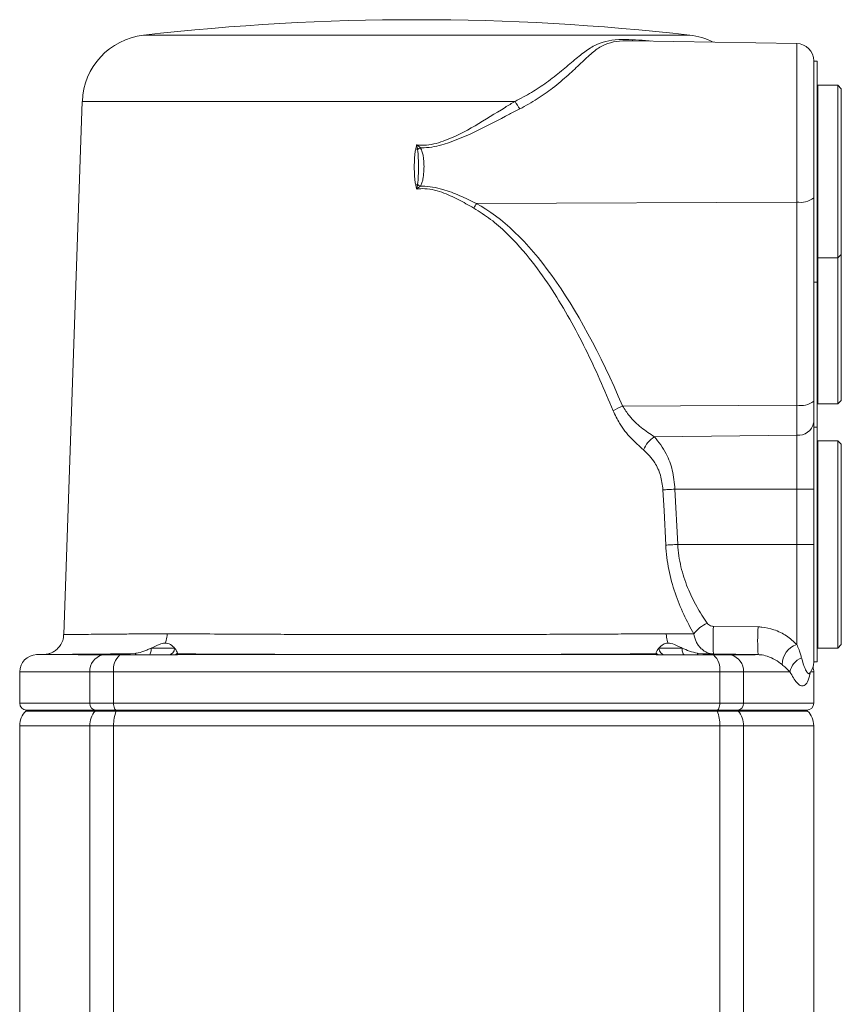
# Model space of a CAD drawing. Header units: millimetres. Extents: x -78 to 912, y -456 to 879.
# Tile 16 of 27: x 119 to 238, y 737 to 879. Entities that reach past the tile are written whole.
import ezdxf

# ---------------------------------------------------------------- set-up
doc = ezdxf.new("R2010")
doc.units = ezdxf.units.MM

msp = doc.modelspace()

# ---------------------------------------------------------------- linework, layer by layer
at = {"color": 8, "linetype": 'Continuous', "lineweight": 15}
for p, q in [((176.2, 877.06), (136.64, 877.06)), ((215.76, 877.06), (176.2, 877.06)), ((209.85, 876.24), (210.03, 876.22)), ((209.85, 876.24), (209.88, 876.22)), ((231.24, 852.9), (231.24, 875.85)), ((190.45, 867.48), (127.77, 867.48)), ((121.15, 787.35), (127.52, 787.35)), ((128.85, 784.85), (118.7, 784.85)), ((233.7, 784.85), (233.26, 784.85)), ((118.7, 780.31), (128.85, 780.31)), ((223.54, 780.31), (233.7, 780.31)), ((119.58, 779.19), (129.64, 779.19)), ((222.76, 779.19), (232.82, 779.19)), ((118.7, 777.06), (128.85, 777.06)), ((128.85, 777.06), (128.85, 719.46)), ((132.3, 777.06), (132.3, 722.91)), ((220.1, 777.06), (220.1, 726.81)), ((223.54, 777.06), (223.54, 726.81)), ((223.54, 777.06), (233.7, 777.06))]:
    msp.add_line(p, q, dxfattribs=at)
at = {"color": 7, "linetype": 'Continuous', "lineweight": 15}
for p, q in [((231.24, 875.85), (207.49, 876.26)), ((233.7, 873.35), (233.7, 853.49)), ((234.2, 873.31), (233.7, 873.31)), ((234.2, 873.31), (234.2, 841.31)), ((234.3, 869.81), (234.2, 869.71)), ((237.2, 869.81), (234.3, 869.81)), ((234.3, 869.81), (234.3, 844.81)), ((237.7, 869.31), (237.2, 869.81)), ((237.2, 844.81), (237.2, 869.81)), ((237.7, 845.31), (237.7, 869.31)), ((127.77, 867.48), (125.08, 790.26)), ((231.24, 852.9), (184.84, 852.71)), ((231.24, 823.47), (231.24, 852.9)), ((233.7, 853.49), (233.7, 824.06)), ((234.2, 844.91), (234.3, 844.81)), ((234.3, 844.81), (237.2, 844.81)), ((234.3, 844.81), (234.3, 823.66)), ((237.2, 844.81), (237.7, 845.31)), ((237.2, 823.66), (237.2, 844.81)), ((237.7, 824.16), (237.7, 845.31)), ((233.7, 841.31), (234.2, 841.31)), ((234.2, 841.31), (234.2, 820.31)), ((231.24, 823.47), (206.02, 823.36)), ((231.24, 819.15), (231.24, 823.47)), ((233.7, 824.06), (233.7, 820.94)), ((234.2, 823.76), (234.3, 823.66)), ((234.3, 823.66), (237.2, 823.66)), ((237.2, 823.66), (237.7, 824.16)), ((233.7, 820.94), (233.7, 811.31)), ((234.2, 820.31), (233.7, 820.31)), ((234.2, 820.31), (234.2, 786.31)), ((231.24, 819.15), (210.63, 818.89)), ((231.24, 811.31), (231.24, 819.15)), ((234.3, 818.31), (234.2, 818.21)), ((237.2, 818.31), (234.3, 818.31)), ((234.3, 818.31), (234.3, 788.31)), ((237.7, 817.81), (237.2, 818.31)), ((237.2, 788.31), (237.2, 818.31)), ((237.7, 803.31), (237.7, 817.81)), ((231.24, 811.31), (213.6, 811.31)), ((213.6, 811.31), (214, 803.31)), ((233.7, 811.31), (231.24, 811.31)), ((231.24, 803.31), (231.24, 811.31)), ((233.7, 811.31), (233.7, 803.31)), ((231.24, 803.31), (214, 803.31)), ((231.24, 788.82), (231.24, 803.31)), ((233.7, 803.31), (231.24, 803.31)), ((233.7, 803.31), (233.7, 786.27)), ((237.7, 788.81), (237.7, 803.31)), ((219.19, 791.45), (225.64, 791.37)), ((212.34, 790.39), (216.36, 790.35)), ((237.2, 788.31), (237.7, 788.81)), ((122.18, 787.37), (121.15, 787.35)), ((127.17, 787.31), (130.68, 787.31)), ((130.68, 787.31), (133.19, 787.31)), ((133.19, 787.31), (141.27, 787.31)), ((134.7, 787.47), (135.54, 787.55)), ((137.76, 788.31), (141.11, 788.31)), ((141.54, 787.55), (141.54, 787.47)), ((141.54, 787.47), (141.54, 787.35)), ((141.54, 787.35), (210.86, 787.35)), ((210.86, 787.47), (210.86, 787.55)), ((210.86, 787.35), (210.86, 787.47)), ((211.13, 787.31), (219.2, 787.31)), ((211.28, 788.31), (214.64, 788.31)), ((216.86, 787.55), (217.69, 787.47)), ((219.19, 787.45), (217.69, 787.47)), ((217.69, 787.47), (224.88, 787.35)), ((219.2, 787.31), (221.71, 787.31)), ((221.71, 787.31), (225.22, 787.31)), ((224.88, 787.35), (225.65, 787.35)), ((234.2, 788.41), (234.3, 788.31)), ((234.3, 788.31), (237.2, 788.31)), ((233.7, 786.31), (234.2, 786.31)), ((118.7, 784.85), (118.7, 780.31)), ((132.3, 784.85), (128.85, 784.85)), ((128.85, 780.31), (128.85, 784.85)), ((220.1, 784.85), (132.3, 784.85)), ((132.3, 784.85), (132.3, 780.31)), ((220.1, 780.31), (220.1, 784.85)), ((223.54, 784.85), (220.1, 784.85)), ((223.54, 784.85), (223.54, 780.31)), ((230.26, 784.85), (223.54, 784.85)), ((233.7, 780.31), (233.7, 784.85)), ((128.85, 780.31), (132.3, 780.31)), ((132.3, 780.31), (220.1, 780.31)), ((220.1, 780.31), (223.54, 780.31)), ((119.7, 779.31), (119.58, 779.19)), ((119.7, 779.31), (129.75, 779.31)), ((129.75, 779.31), (129.64, 779.19)), ((129.64, 779.19), (132.68, 779.19)), ((129.75, 779.31), (132.73, 779.31)), ((132.73, 779.31), (132.68, 779.19)), ((132.68, 779.19), (219.71, 779.19)), ((132.73, 779.31), (219.66, 779.31)), ((219.66, 779.31), (219.71, 779.19)), ((219.66, 779.31), (222.65, 779.31)), ((219.71, 779.19), (222.76, 779.19)), ((222.65, 779.31), (222.76, 779.19)), ((222.65, 779.31), (232.7, 779.31)), ((232.82, 779.19), (232.7, 779.31)), ((118.7, 777.06), (118.7, 709.31)), ((128.85, 777.06), (132.3, 777.06)), ((132.3, 777.06), (220.1, 777.06)), ((220.1, 777.06), (223.54, 777.06)), ((233.7, 726.81), (233.7, 777.06))]:
    msp.add_line(p, q, dxfattribs=at)
at = {"color": 7, "linetype": 'Continuous', "lineweight": 15, "flags": 128}
for points in [[(211.87, 811.22), (212.05, 811.23), (212.24, 811.24), (212.45, 811.25), (212.66, 811.26), (212.89, 811.27), (213.12, 811.28), (213.36, 811.3), (213.6, 811.31)], [(212.26, 803.22), (212.02, 808.21), (211.87, 811.22)], [(212.26, 803.22), (212.44, 803.23), (212.64, 803.24), (212.84, 803.25), (213.06, 803.26), (213.29, 803.27), (213.52, 803.28), (213.76, 803.3), (214, 803.31)], [(127.52, 787.35), (133.57, 787.45), (134.7, 787.47)], [(135.54, 787.55), (135.52, 787.49), (135.51, 787.45), (135.49, 787.4), (135.47, 787.37), (135.46, 787.34), (135.44, 787.32), (135.42, 787.31), (135.4, 787.31)], [(137.76, 788.31), (137.75, 788.11), (137.73, 787.92), (137.69, 787.75), (137.65, 787.6), (137.59, 787.48), (137.53, 787.38), (137.46, 787.33), (137.39, 787.31)], [(214.64, 788.31), (214.65, 788.11), (214.67, 787.92), (214.7, 787.75), (214.75, 787.6), (214.8, 787.48), (214.87, 787.38), (214.94, 787.33), (215.01, 787.31)], [(216.86, 787.55), (216.87, 787.49), (216.89, 787.45), (216.9, 787.4), (216.92, 787.37), (216.94, 787.34), (216.96, 787.32), (216.98, 787.31), (216.99, 787.31)], [(132.3, 780.31), (132.3, 780.11), (132.33, 779.92), (132.37, 779.75), (132.42, 779.6), (132.49, 779.48), (132.57, 779.38), (132.65, 779.33), (132.73, 779.31)], [(220.1, 780.31), (220.09, 780.11), (220.07, 779.92), (220.03, 779.75), (219.97, 779.6), (219.9, 779.48), (219.83, 779.38), (219.75, 779.33), (219.66, 779.31)]]:
    msp.add_lwpolyline(points, dxfattribs=at)
at = {"color": 7, "linetype": 'Continuous', "lineweight": 15}
for centre, radius, start, end in [((176.2, 529.31), 350, 83.5102, 96.4898), ((137.77, 867.13), 10, 96.4898, 178), ((214.63, 867.13), 10, 63.2446, 83.5102), ((231.2, 873.35), 2.5, 0, 89), ((198.11, 871.56), 8.68, 208.0734, 216.6122), ((196.41, 937.63), 79.69, 255.2011, 255.4092), ((186.34, 845.83), 17.77, 122.7334, 124.2844), ((163.52, 902.76), 49.02, 284.8192, 285.1581), ((193.13, 880.4), 30.08, 236.0413, 236.9576), ((231.81, 855.92), 3.07, 259.2948, 307.9), ((201.04, 843.27), 18.75, 149.785, 152.166), ((209.68, 814.23), 9.84, 111.8302, 120.7892), ((231.81, 826.48), 3.07, 259.2948, 307.9), ((231.51, 821.35), 2.22, 262.9141, 349.1939), ((212.98, 815.28), 4.31, 123.121, 156.2535), ((219.85, 787.95), 4.24, 111.7694, 145.4163), ((252.08, 789.48), 32.96, 176.5626, 183.5203), ((258.15, 789.38), 32.57, 176.4985, 183.5729), ((232.18, 785.9), 3.06, 107.8194, 179.949), ((121.2, 784.85), 2.5, 91, 180), ((131.29, 784.94), 2.44, 104.4964, 182.1358), ((135.07, 785.23), 2.8, 132.1727, 187.8246), ((133.99, 787.45), 0.715, 348.7132, 1.5619), ((140.15, 788.27), 0.967, 272.1786, 2.0236), ((141, 788.31), 1, 269.9984, 302.8087), ((211.4, 788.31), 1, 237.1918, 270.0013), ((212.25, 788.27), 0.967, 177.9764, 267.8214), ((218.41, 787.45), 0.715, 178.4402, 191.2847), ((217.32, 785.23), 2.8, 352.1752, 47.8274), ((221.1, 784.94), 2.44, 357.8641, 75.5037), ((232.86, 784.4), 2.64, 110.496, 170.2125), ((231.2, 786.27), 2.5, 322.1879, 0), ((231.2, 784.85), 2.5, 0, 16.4651), ((119.7, 780.31), 1, 180, 270), ((129.8, 780.26), 0.953, 177.1036, 266.7751), ((222.59, 780.26), 0.953, 273.2249, 2.8964), ((232.7, 780.31), 1, 270, 0), ((121.7, 777.06), 3, 135, 180), ((132.03, 777.09), 3.18, 138.723, 180.4504), ((137.75, 777.17), 5.45, 158.2871, 181.1), ((214.65, 777.17), 5.45, 358.9001, 21.7126), ((220.37, 777.09), 3.18, 359.5495, 41.2769), ((230.7, 777.06), 3, 0, 45)]:
    msp.add_arc(centre, radius, start, end, dxfattribs=at)
at = {"color": 8, "linetype": 'Continuous', "lineweight": 15}
for centre, start, end in [((140.9, 788.27), 277.4377, 311.4359), ((211.5, 788.27), 228.5591, 262.5483)]:
    msp.add_arc(centre, 0.967, start, end, dxfattribs=at)
at = {"color": 7, "linetype": 'Continuous', "lineweight": 15}
msp.add_ellipse((176, 609.81), major_axis=(1.14, 245.01), ratio=0.24211, start_param=5.77198, end_param=6.152929, dxfattribs=at)
for points, knots in [([(190.45, 867.48), (191.25, 867.9), (192.87, 868.74), (195.12, 870.27), (197.22, 871.91), (199.11, 873.53), (200.78, 874.89), (202.31, 875.81), (203.98, 876.31), (206.42, 876.52), (208.52, 876.35), (209.85, 876.24)], [0, 0, 0, 0, 0.0930264, 0.1877701, 0.2940985, 0.4030571, 0.5130133, 0.6249533, 0.7237676, 0.8247641, 1, 1, 1, 1]), ([(176.2, 861.18), (176.55, 861.15), (177.85, 861.05), (180.83, 861.87), (184.7, 863.9), (188.05, 866.03), (189.96, 867.19), (190.45, 867.48)], [0, 0, 0, 0, 0.066348, 0.242813, 0.565978, 0.890691, 1, 1, 1, 1]), ([(191.14, 866.39), (190.63, 866.13), (188.61, 865.1), (185.05, 863.21), (180.96, 861.4), (178.08, 860.75), (176.91, 860.77), (176.73, 860.77)], [0, 0, 0, 0, 0.11156, 0.445762, 0.778722, 0.965994, 1, 1, 1, 1]), ([(176.05, 855.38), (176, 855.59), (175.97, 855.81), (175.92, 856.24), (175.9, 856.46), (175.86, 857.11), (175.85, 857.55), (175.85, 858.42), (175.86, 858.85), (175.9, 859.5), (175.92, 859.72), (175.97, 860.15), (176, 860.37), (176.05, 860.58)], [0, 0, 0, 0, 0.125, 0.125, 0.25, 0.25, 0.5, 0.5, 0.75, 0.75, 0.875, 0.875, 1, 1, 1, 1]), ([(176.05, 860.58), (176.06, 860.61), (176.1, 860.76), (176.14, 860.95), (176.18, 861.12), (176.19, 861.16), (176.2, 861.17), (176.2, 861.18)], [0, 0, 0, 0, 0.1375016, 0.7774475, 0.9374605, 0.9780935, 1, 1, 1, 1]), ([(176.2, 861.18), (176.2, 861.18), (176.38, 861.04), (176.56, 860.91), (176.73, 860.77)], [0, 0, 0, 0, 0.01523, 1, 1, 1, 1]), ([(176.2, 861.18), (176.2, 861.17), (176.24, 860.95), (176.29, 860.73), (176.33, 860.51)], [0, 0, 0, 0, 0.023557, 1, 1, 1, 1]), ([(176.33, 860.51), (176.39, 860.09), (176.41, 859.67), (176.44, 858.83), (176.45, 858.41), (176.45, 857.56), (176.44, 857.14), (176.41, 856.29), (176.39, 855.87), (176.33, 855.45)], [0, 0, 0, 0, 0.25, 0.25, 0.5, 0.5, 0.75, 0.75, 1, 1, 1, 1]), ([(176.73, 860.77), (176.83, 860.55), (177.17, 859.78), (177.3, 858.21), (177.22, 856.71), (176.97, 855.68), (176.81, 855.35), (176.73, 855.19)], [0, 0, 0, 0, 0.127441, 0.443142, 0.810028, 0.907441, 1, 1, 1, 1]), ([(176.2, 854.78), (176.2, 854.78), (176.19, 854.82), (176.14, 855.02), (176.09, 855.22), (176.05, 855.38)], [0, 0, 0, 0, 0.0219045, 0.1942271, 1, 1, 1, 1]), ([(176.33, 855.45), (176.29, 855.23), (176.24, 855.01), (176.2, 854.79), (176.2, 854.78)], [0, 0, 0, 0, 0.976447, 1, 1, 1, 1]), ([(176.73, 855.19), (176.56, 855.05), (176.38, 854.92), (176.2, 854.78), (176.2, 854.78)], [0, 0, 0, 0, 0.98472, 1, 1, 1, 1]), ([(184.46, 852.03), (183.71, 852.45), (182.22, 853.29), (179.79, 854.42), (177.7, 854.92), (176.47, 854.81), (176.2, 854.78)], [0, 0, 0, 0, 0.2912, 0.584345, 0.907321, 1, 1, 1, 1]), ([(176.73, 855.19), (176.83, 855.19), (177.92, 855.22), (179.89, 854.84), (182.46, 853.84), (184.04, 853.09), (184.84, 852.71)], [0, 0, 0, 0, 0.032935, 0.382729, 0.689998, 1, 1, 1, 1]), ([(204.64, 822.68), (204.01, 824.18), (202.13, 828.69), (199.23, 834.57), (195.86, 840.21), (192.86, 844.47), (189.86, 847.88), (186.96, 850.44), (185.29, 851.5), (184.46, 852.03)], [0, 0, 0, 0, 0.135604, 0.407012, 0.544425, 0.681761, 0.838315, 0.919207, 1, 1, 1, 1]), ([(206.02, 823.36), (206.33, 822.87), (207.09, 821.67), (208.71, 820.18), (209.98, 819.32), (210.63, 818.89)], [0, 0, 0, 0, 0.2586906, 0.6232764, 1, 1, 1, 1]), ([(209.04, 817.02), (208.43, 817.56), (207.19, 818.66), (205.65, 820.58), (204.94, 822.06), (204.64, 822.68)], [0, 0, 0, 0, 0.359754, 0.730682, 1, 1, 1, 1]), ([(210.63, 818.89), (211.24, 818.13), (212.33, 816.78), (213.32, 814.07), (213.51, 812.24), (213.6, 811.31)], [0, 0, 0, 0, 0.392353, 0.691236, 1, 1, 1, 1]), ([(211.87, 811.22), (211.78, 811.94), (211.6, 813.35), (210.64, 815.44), (209.62, 816.44), (209.04, 817.02)], [0, 0, 0, 0, 0.3020072, 0.5993063, 1, 1, 1, 1]), ([(216.36, 790.35), (215.83, 791.25), (215.34, 792.19), (214.41, 794.16), (213.99, 795.19), (213.25, 797.38), (212.94, 798.5), (212.59, 800.24), (212.5, 800.82), (212.35, 802.01), (212.29, 802.62), (212.26, 803.22)], [0, 0, 0, 0, 0.25, 0.25, 0.5, 0.5, 0.75, 0.75, 0.875, 0.875, 1, 1, 1, 1]), ([(214, 803.31), (214.03, 802.76), (214.09, 802.21), (214.25, 801.13), (214.35, 800.6), (214.72, 799.05), (215.05, 798.04), (215.83, 796.1), (216.28, 795.2), (217.23, 793.47), (217.74, 792.66), (218.27, 791.89)], [0, 0, 0, 0, 0.125, 0.125, 0.25, 0.25, 0.5, 0.5, 0.75, 0.75, 1, 1, 1, 1]), ([(218.27, 791.89), (218.29, 791.87), (218.37, 791.76), (218.58, 791.61), (218.89, 791.48), (219.1, 791.46), (219.19, 791.45)], [0, 0, 0, 0, 0.070472, 0.418684, 0.770444, 1, 1, 1, 1]), ([(125.05, 790.26), (125.05, 790.12), (125.06, 789.68), (124.8, 789.02), (124.38, 788.4), (123.9, 787.96), (123.42, 787.67), (122.99, 787.5), (122.69, 787.42), (122.55, 787.4), (122.53, 787.4)], [0, 0, 0, 0, 0.105889, 0.314924, 0.492673, 0.647747, 0.781881, 0.894406, 0.983338, 1, 1, 1, 1]), ([(140.05, 790.39), (140.05, 790.36), (140.05, 790.19), (140, 789.71), (139.87, 789.3), (139.78, 789.02)], [0, 0, 0, 0, 0.068606, 0.355946, 1, 1, 1, 1]), ([(140.05, 790.39), (141.64, 790.38), (144.82, 790.35), (149.65, 790.32), (154.08, 790.3), (158.03, 790.29), (162.14, 790.28), (166.72, 790.27), (171.72, 790.26), (176.74, 790.26), (181.37, 790.26), (185.62, 790.27), (189.84, 790.28), (193.97, 790.29), (197.93, 790.3), (201.73, 790.32), (205.39, 790.34), (208.99, 790.36), (211.19, 790.38), (212.34, 790.39)], [0, 0, 0, 0, 0.080625, 0.162582, 0.215496, 0.26841, 0.322862, 0.377313, 0.444034, 0.511501, 0.564416, 0.617331, 0.671784, 0.726236, 0.779151, 0.832066, 0.886518, 0.940971, 1, 1, 1, 1]), ([(212.34, 790.39), (212.34, 790.36), (212.35, 790.19), (212.39, 789.71), (212.52, 789.3), (212.61, 789.02)], [0, 0, 0, 0, 0.068606, 0.355946, 1, 1, 1, 1]), ([(219.19, 787.45), (218.85, 787.46), (218.52, 787.54), (218.04, 787.76), (217.88, 787.85), (217.59, 788.06), (217.45, 788.18), (217.19, 788.45), (217.07, 788.59), (216.85, 788.9), (216.76, 789.07), (216.51, 789.59), (216.4, 789.97), (216.36, 790.35)], [0, 0, 0, 0, 0.25, 0.25, 0.375, 0.375, 0.5, 0.5, 0.625, 0.625, 0.75, 0.75, 1, 1, 1, 1]), ([(225.64, 791.37), (225.83, 791.36), (226.6, 791.33), (228.07, 790.99), (229.88, 790.1), (230.78, 789.25), (231.24, 788.82)], [0, 0, 0, 0, 0.079426, 0.340277, 0.659831, 1, 1, 1, 1]), ([(137.76, 788.31), (138.16, 788.5), (138.85, 788.83), (139.5, 789.01), (139.76, 789.02), (139.78, 789.02)], [0, 0, 0, 0, 0.564927, 0.970621, 1, 1, 1, 1]), ([(139.78, 789.02), (139.9, 789.01), (140.35, 788.97), (140.79, 788.65), (141.04, 788.39), (141.11, 788.31)], [0, 0, 0, 0, 0.209618, 0.75707, 1, 1, 1, 1]), ([(211.28, 788.31), (211.47, 788.5), (211.79, 788.83), (212.33, 789.01), (212.6, 789.02), (212.61, 789.02)], [0, 0, 0, 0, 0.564928, 0.970622, 1, 1, 1, 1]), ([(212.61, 789.02), (212.74, 789.01), (213.21, 788.97), (213.9, 788.65), (214.46, 788.39), (214.64, 788.31)], [0, 0, 0, 0, 0.209616, 0.7570697, 1, 1, 1, 1]), ([(231.24, 788.82), (231.36, 788.55), (231.57, 788.06), (231.78, 787.42), (231.89, 787.05), (231.94, 786.87)], [0, 0, 0, 0, 0.375697, 0.685477, 1, 1, 1, 1]), ([(134.7, 787.47), (134.67, 787.47), (133.34, 787.46), (130.9, 787.44), (127.85, 787.41), (125.41, 787.39), (123.61, 787.38), (122.52, 787.37), (122.06, 787.37), (122.16, 787.37), (122.18, 787.37)], [0, 0, 0, 0, 0.004194, 0.165243, 0.326807, 0.487856, 0.648904, 0.810467, 0.971514, 1, 1, 1, 1]), ([(127.17, 787.31), (127.17, 787.31), (127.16, 787.31), (127.16, 787.31), (127.19, 787.32), (127.24, 787.33), (127.35, 787.34), (127.45, 787.35), (127.52, 787.35)], [0, 0, 0, 0, 0.106024, 0.212751, 0.310209, 0.435439, 0.628999, 1, 1, 1, 1]), ([(135.54, 787.55), (135.94, 787.62), (136.32, 787.73), (136.87, 787.93), (137.06, 788), (137.41, 788.15), (137.59, 788.23), (137.76, 788.31)], [0, 0, 0, 0, 0.5, 0.5, 0.75, 0.75, 1, 1, 1, 1]), ([(141.11, 788.31), (141.25, 788.15), (141.35, 788), (141.5, 787.74), (141.54, 787.62), (141.54, 787.55)], [0, 0, 0, 0, 0.5, 0.5, 1, 1, 1, 1]), ([(141.54, 787.35), (141.54, 787.35), (141.53, 787.35), (141.49, 787.33), (141.44, 787.32), (141.39, 787.31), (141.34, 787.31), (141.3, 787.31), (141.28, 787.31), (141.27, 787.31)], [0, 0, 0, 0, 0.33979, 0.516146, 0.654596, 0.757046, 0.859956, 0.954909, 1, 1, 1, 1]), ([(210.86, 787.47), (210.82, 787.47), (209.22, 787.46), (205.91, 787.44), (200.64, 787.41), (195.06, 787.39), (189.24, 787.38), (183.25, 787.37), (177.3, 787.37), (171.47, 787.37), (165.7, 787.37), (159.92, 787.39), (154.22, 787.4), (149.28, 787.42), (145.05, 787.44), (142.71, 787.46), (141.54, 787.47)], [0, 0, 0, 0, 0.002102, 0.082824, 0.163803, 0.244525, 0.325246, 0.406225, 0.486946, 0.562711, 0.638476, 0.719196, 0.800174, 0.880894, 0.940447, 1, 1, 1, 1]), ([(210.86, 787.55), (210.86, 787.62), (210.89, 787.73), (211, 787.93), (211.05, 788), (211.15, 788.15), (211.21, 788.23), (211.28, 788.31)], [0, 0, 0, 0, 0.5, 0.5, 0.75, 0.75, 1, 1, 1, 1]), ([(211.13, 787.31), (211.11, 787.31), (211.07, 787.31), (211.02, 787.31), (210.97, 787.32), (210.92, 787.33), (210.87, 787.34), (210.86, 787.35), (210.86, 787.35)], [0, 0, 0, 0, 0.106016, 0.212751, 0.310215, 0.435445, 0.628998, 1, 1, 1, 1]), ([(214.64, 788.31), (214.98, 788.15), (215.33, 788), (216.07, 787.74), (216.46, 787.62), (216.86, 787.55)], [0, 0, 0, 0, 0.5, 0.5, 1, 1, 1, 1]), ([(224.88, 787.35), (224.94, 787.35), (225.03, 787.35), (225.13, 787.33), (225.19, 787.32), (225.23, 787.31), (225.24, 787.31), (225.23, 787.31), (225.22, 787.31), (225.22, 787.31)], [0, 0, 0, 0, 0.339785, 0.516149, 0.654599, 0.757049, 0.859953, 0.954906, 1, 1, 1, 1]), ([(229.12, 785.91), (228.81, 786.15), (228.23, 786.59), (227.12, 787.11), (226.23, 787.33), (225.75, 787.35), (225.65, 787.35)], [0, 0, 0, 0, 0.383632, 0.706091, 0.936399, 1, 1, 1, 1]), ([(230.26, 784.85), (230.17, 784.95), (229.97, 785.14), (229.61, 785.48), (229.29, 785.76), (229.12, 785.91)], [0, 0, 0, 0, 0.316796, 0.627079, 1, 1, 1, 1]), ([(233.24, 784.85), (233.13, 784.42), (232.93, 783.54), (232.48, 782.88), (231.92, 782.76), (231.19, 783.23), (230.6, 784.26), (230.26, 784.85)], [0, 0, 0, 0, 0.18428, 0.37413, 0.556911, 0.745852, 1, 1, 1, 1])]:
    msp.add_open_spline(points, degree=3, knots=knots, dxfattribs=at)
at = {"color": 8, "linetype": 'Continuous', "lineweight": 15}
for points, knots in [([(207.49, 876.24), (207.18, 876.25), (206.14, 876.28), (204.6, 876.13), (203.02, 875.59), (201.61, 874.55), (200.03, 873.06), (198.17, 871.28), (196.04, 869.48), (193.69, 867.78), (191.99, 866.85), (191.14, 866.39)], [0, 0, 0, 0, 0.045457, 0.153531, 0.265628, 0.391322, 0.51942, 0.644935, 0.773926, 0.885822, 1, 1, 1, 1]), ([(125.12, 790.26), (125.11, 790.26), (125.03, 790.26), (125.31, 790.26), (125.89, 790.27), (126.87, 790.28), (128.2, 790.29), (129.86, 790.3), (131.84, 790.32), (134.17, 790.34), (136.87, 790.36), (138.97, 790.38), (140.05, 790.39)], [0, 0, 0, 0, 0.023066, 0.128889, 0.234712, 0.34361, 0.452507, 0.55833, 0.664154, 0.773051, 0.881949, 1, 1, 1, 1]), ([(231.94, 786.87), (232.11, 786.29), (232.41, 785.3), (232.78, 784.69), (233.01, 784.52), (233.11, 784.71), (233.14, 784.76)], [0, 0, 0, 0, 0.3636341, 0.6305434, 0.9050429, 1, 1, 1, 1])]:
    msp.add_open_spline(points, degree=3, knots=knots, dxfattribs=at)
at = {"color": 7, "linetype": 'Continuous', "lineweight": 15}
msp.add_open_spline([(225.65, 787.35), (223.49, 787.39), (221.34, 787.42), (219.19, 787.45)], degree=3, dxfattribs=at)

doc.saveas('drawing.dxf')
